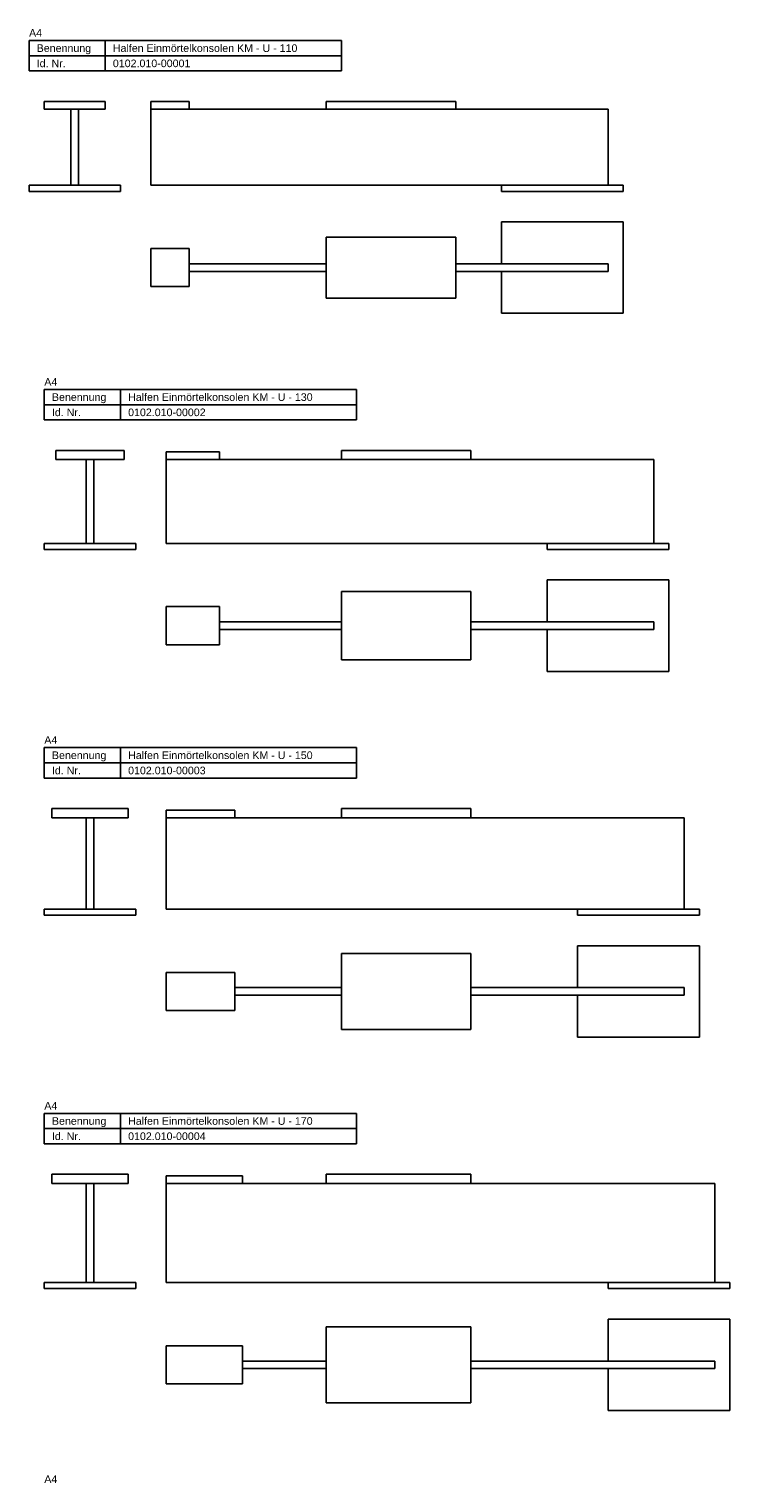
# Model space of a CAD drawing. Header units: millimetres. Extents: x 3 to 543, y -1647 to 271.
# Tile 2 of 2: x 3 to 463, y -683 to 271. Entities that reach past the tile are written whole.
import ezdxf

# ---------------------------------------------------------------- set-up
doc = ezdxf.new("R2010")
doc.units = ezdxf.units.MM
doc.layers.add('HALFEN-KONSOLANKER', color=2, linetype='CONTINUOUS')
doc.styles.add('ARIAL50', font='ARIAL.TTF', dxfattribs={"height": 5})

msp = doc.modelspace()

# ---------------------------------------------------------------- linework, layer by layer
at = {"layer": 'HALFEN-KONSOLANKER'}
for p, q in [((3.38, 263.2), (208.38, 263.2)), ((3.38, 243.2), (3.38, 263.2)), ((53.38, 243.2), (53.38, 263.2)), ((208.38, 243.2), (208.38, 263.2)), ((3.38, 253.2), (208.38, 253.2)), ((3.38, 243.2), (208.38, 243.2)), ((53.38, 223.2), (13.38, 223.2)), ((13.38, 218.2), (13.38, 223.2)), ((53.38, 223.2), (53.38, 218.2)), ((83.38, 168.2), (83.38, 223.2)), ((83.38, 223.2), (108.38, 223.2)), ((108.38, 223.2), (108.38, 218.2)), ((283.38, 223.2), (198.38, 223.2)), ((198.38, 223.2), (198.38, 218.2)), ((283.38, 218.2), (283.38, 223.2)), ((53.38, 218.2), (13.38, 218.2)), ((30.88, 168.2), (30.88, 218.2)), ((35.88, 168.2), (35.88, 218.2)), ((83.38, 218.2), (383.38, 218.2)), ((383.38, 218.2), (383.38, 168.2)), ((3.38, 168.2), (3.38, 164.2)), ((63.38, 168.2), (3.38, 168.2)), ((63.38, 164.2), (3.38, 164.2)), ((63.38, 168.2), (63.38, 164.2)), ((393.38, 168.2), (83.38, 168.2)), ((313.38, 164.2), (313.38, 168.2)), ((393.38, 164.2), (313.38, 164.2)), ((393.38, 168.2), (393.38, 164.2)), ((393.38, 144.2), (313.38, 144.2)), ((313.38, 144.2), (313.38, 116.7)), ((393.38, 144.2), (393.38, 84.2)), ((198.38, 134.2), (198.38, 94.2)), ((283.38, 134.2), (198.38, 134.2)), ((283.38, 134.2), (283.38, 94.2)), ((83.38, 126.7), (83.38, 101.7)), ((108.38, 126.7), (83.38, 126.7)), ((108.38, 126.7), (108.38, 101.7)), ((198.38, 116.7), (108.38, 116.7)), ((383.38, 116.7), (283.38, 116.7)), ((383.38, 116.7), (383.38, 111.7)), ((198.38, 111.7), (108.38, 111.7)), ((383.38, 111.7), (283.38, 111.7)), ((313.38, 111.7), (313.38, 84.2)), ((108.38, 101.7), (83.38, 101.7)), ((283.38, 94.2), (198.38, 94.2)), ((393.38, 84.2), (313.38, 84.2)), ((13.38, 34.2), (218.38, 34.2)), ((13.38, 14.2), (13.38, 34.2)), ((63.38, 14.2), (63.38, 34.2)), ((218.38, 14.2), (218.38, 34.2)), ((13.38, 24.2), (218.38, 24.2)), ((13.38, 14.2), (218.38, 14.2)), ((65.88, -5.8), (20.88, -5.8)), ((20.88, -11.8), (20.88, -5.8)), ((65.88, -5.8), (65.88, -11.8)), ((93.38, -66.8), (93.38, -6.8)), ((93.38, -6.8), (128.38, -6.8)), ((128.38, -6.8), (128.38, -11.8)), ((293.38, -5.8), (208.38, -5.8)), ((208.38, -5.8), (208.38, -11.8)), ((293.38, -11.8), (293.38, -5.8)), ((65.88, -11.8), (20.88, -11.8)), ((40.88, -66.8), (40.88, -11.8)), ((45.88, -66.8), (45.88, -11.8)), ((93.38, -11.8), (413.38, -11.8)), ((413.38, -11.8), (413.38, -66.8)), ((73.38, -66.8), (13.38, -66.8)), ((13.38, -66.8), (13.38, -70.8)), ((73.38, -70.8), (13.38, -70.8)), ((73.38, -66.8), (73.38, -70.8)), ((423.38, -66.8), (93.38, -66.8)), ((343.38, -70.8), (343.38, -66.8)), ((423.38, -70.8), (343.38, -70.8)), ((423.38, -66.8), (423.38, -70.8)), ((423.38, -90.8), (343.38, -90.8)), ((343.38, -90.8), (343.38, -118.3)), ((423.38, -90.8), (423.38, -150.8)), ((208.38, -98.3), (208.38, -143.3)), ((293.38, -98.3), (208.38, -98.3)), ((293.38, -98.3), (293.38, -143.3)), ((93.38, -108.3), (93.38, -133.3)), ((128.38, -108.3), (93.38, -108.3)), ((128.38, -108.3), (128.38, -133.3)), ((208.38, -118.3), (128.38, -118.3)), ((208.38, -123.3), (128.38, -123.3)), ((413.38, -118.3), (293.38, -118.3)), ((413.38, -123.3), (293.38, -123.3)), ((343.38, -123.3), (343.38, -150.8)), ((413.38, -118.3), (413.38, -123.3)), ((128.38, -133.3), (93.38, -133.3)), ((293.38, -143.3), (208.38, -143.3)), ((423.38, -150.8), (343.38, -150.8)), ((13.38, -200.8), (218.38, -200.8)), ((13.38, -220.8), (13.38, -200.8)), ((63.38, -220.8), (63.38, -200.8)), ((218.38, -220.8), (218.38, -200.8)), ((13.38, -210.8), (218.38, -210.8)), ((13.38, -220.8), (218.38, -220.8)), ((68.38, -240.8), (18.38, -240.8)), ((18.38, -246.8), (18.38, -240.8)), ((68.38, -246.8), (18.38, -246.8)), ((40.88, -306.8), (40.88, -246.8)), ((45.88, -306.8), (45.88, -246.8)), ((68.38, -240.8), (68.38, -246.8)), ((93.38, -306.8), (93.38, -241.8)), ((93.38, -241.8), (138.38, -241.8)), ((93.38, -246.8), (433.38, -246.8)), ((138.38, -241.8), (138.38, -246.8)), ((293.38, -240.8), (208.38, -240.8)), ((208.38, -240.8), (208.38, -246.8)), ((293.38, -246.8), (293.38, -240.8)), ((433.38, -246.8), (433.38, -306.8)), ((73.38, -306.8), (13.38, -306.8)), ((13.38, -306.8), (13.38, -310.8)), ((73.38, -310.8), (13.38, -310.8)), ((73.38, -306.8), (73.38, -310.8)), ((443.38, -306.8), (93.38, -306.8)), ((363.38, -310.8), (363.38, -306.8)), ((443.38, -310.8), (363.38, -310.8)), ((443.38, -306.8), (443.38, -310.8)), ((443.38, -330.8), (363.38, -330.8)), ((363.38, -330.8), (363.38, -358.3)), ((443.38, -330.8), (443.38, -390.8)), ((293.38, -335.8), (208.38, -335.8)), ((208.38, -335.8), (208.38, -385.8)), ((293.38, -335.8), (293.38, -385.8)), ((93.38, -348.3), (93.38, -373.3)), ((138.38, -348.3), (93.38, -348.3)), ((138.38, -348.3), (138.38, -373.3)), ((208.38, -358.3), (138.38, -358.3)), ((433.38, -358.3), (293.38, -358.3)), ((433.38, -358.3), (433.38, -363.3)), ((208.38, -363.3), (138.38, -363.3)), ((433.38, -363.3), (293.38, -363.3)), ((363.38, -363.3), (363.38, -390.8)), ((138.38, -373.3), (93.38, -373.3)), ((293.38, -385.8), (208.38, -385.8)), ((443.38, -390.8), (363.38, -390.8)), ((13.38, -440.8), (218.38, -440.8)), ((13.38, -460.8), (13.38, -440.8)), ((63.38, -460.8), (63.38, -440.8)), ((218.38, -460.8), (218.38, -440.8)), ((13.38, -450.8), (218.38, -450.8)), ((13.38, -460.8), (218.38, -460.8)), ((18.38, -486.8), (18.38, -480.8)), ((68.38, -480.8), (18.38, -480.8)), ((68.38, -480.8), (68.38, -486.8)), ((93.38, -551.8), (93.38, -481.8)), ((93.38, -481.8), (143.38, -481.8)), ((143.38, -481.8), (143.38, -486.8)), ((198.38, -480.8), (198.38, -486.8)), ((293.38, -480.8), (198.38, -480.8)), ((293.38, -486.8), (293.38, -480.8)), ((68.38, -486.8), (18.38, -486.8)), ((40.88, -551.8), (40.88, -486.8)), ((45.88, -551.8), (45.88, -486.8)), ((93.38, -486.8), (453.38, -486.8)), ((453.38, -486.8), (453.38, -551.8)), ((73.38, -551.8), (13.38, -551.8)), ((13.38, -551.8), (13.38, -555.8)), ((73.38, -551.8), (73.38, -555.8)), ((463.38, -551.8), (93.38, -551.8)), ((383.38, -555.8), (383.38, -551.8)), ((463.38, -551.8), (463.38, -555.8)), ((73.38, -555.8), (13.38, -555.8)), ((463.38, -555.8), (383.38, -555.8)), ((293.38, -580.8), (198.38, -580.8)), ((198.38, -580.8), (198.38, -630.8)), ((293.38, -580.8), (293.38, -630.8)), ((383.38, -575.8), (383.38, -603.3)), ((463.38, -575.8), (383.38, -575.8)), ((463.38, -575.8), (463.38, -635.8)), ((143.38, -593.3), (93.38, -593.3)), ((93.38, -593.3), (93.38, -618.3)), ((143.38, -593.3), (143.38, -618.3)), ((198.38, -603.3), (143.38, -603.3)), ((198.38, -608.3), (143.38, -608.3)), ((453.38, -603.3), (293.38, -603.3)), ((453.38, -608.3), (293.38, -608.3)), ((383.38, -608.3), (383.38, -635.8)), ((453.38, -603.3), (453.38, -608.3)), ((143.38, -618.3), (93.38, -618.3)), ((293.38, -630.8), (198.38, -630.8)), ((463.38, -635.8), (383.38, -635.8))]:
    msp.add_line(p, q, dxfattribs=at)

# ---------------------------------------------------------------- texts
at = {"layer": 'HALFEN-KONSOLANKER', "style": 'ARIAL50'}
for s, p in [('A4', (3.38, 265.7)), ('Benennung', (8.38, 255.7)), ('Halfen Einmörtelkonsolen KM - U - 110', (58.38, 255.7)), ('Id. Nr.', (8.38, 245.7)), ('0102.010-00001', (58.38, 245.7)), ('A4', (13.38, 36.7)), ('Benennung', (18.38, 26.7)), ('Halfen Einmörtelkonsolen KM - U - 130', (68.38, 26.7)), ('Id. Nr.', (18.38, 16.7)), ('0102.010-00002', (68.38, 16.7)), ('A4', (13.38, -198.3)), ('Benennung', (18.38, -208.3)), ('Halfen Einmörtelkonsolen KM - U - 150', (68.38, -208.3)), ('Id. Nr.', (18.38, -218.3)), ('0102.010-00003', (68.38, -218.3)), ('A4', (13.38, -438.3)), ('Benennung', (18.38, -448.3)), ('Halfen Einmörtelkonsolen KM - U - 170', (68.38, -448.3)), ('Id. Nr.', (18.38, -458.3)), ('0102.010-00004', (68.38, -458.3)), ('A4', (13.38, -683.3))]:
    msp.add_text(s, height=5, dxfattribs=at).set_placement(p)

doc.saveas('drawing.dxf')
